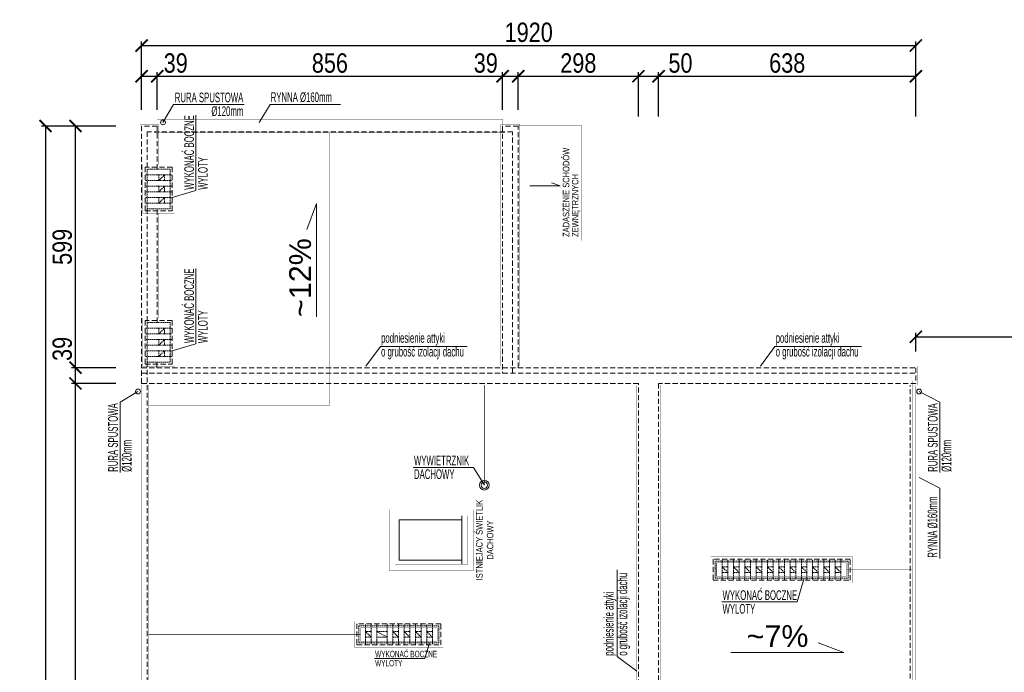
# Model space of a CAD drawing. Header units: millimetres. Extents: x 18880 to 99371, y -5529 to 27899.
# Tile 155 of 158: x 54778 to 57219, y 24349 to 25967. Entities that reach past the tile are written whole.
import ezdxf

# ---------------------------------------------------------------- set-up
doc = ezdxf.new("R2010")
doc.units = ezdxf.units.MM
doc.linetypes.add('DASHED', pattern=[19.05, 12.7, -6.35])
for name, color, linetype, lineweight in [('AA_OPIS', 2, 'Continuous', 0), ('AA_WIDOK', 254, 'Continuous', 0), ('AP wymiary', 40, 'Continuous', 0)]:
    doc.layers.add(name, color=color, linetype=linetype, lineweight=lineweight)
doc.styles.add('ARIAL', font='arial.ttf')
doc.styles.add('DIM07', font='romans.shx', dxfattribs={"width": 0.7})
doc.styles.add('Dimensions', font='arial.ttf', dxfattribs={"width": 0.8})
doc.dimstyles.new('arch100', dxfattribs={"dimscale": 2, "dimtxt": 24, "dimasz": 15, "dimexe": 5, "dimexo": 20, "dimgap": 4, "dimtad": 1, "dimdec": 1, "dimrnd": 0.5, "dimdsep": 46, "dimtxsty": 'Dimensions', "dimblk": 'ARCHTICK', "dimcen": 2.5, "dimazin": 0, "dimtfac": 1, "dimtdec": 1, "dimtmove": 1, "dimatfit": 3, "dimldrblk": 'NONE', "dimfxl": 50, "dimfxlon": 1, "dimarcsym": 0})

# ---------------------------------------------------------------- blocks, each defined once
blk = doc.blocks.new('_ARCHTICK')
at = {"color": 0, "linetype": 'ByBlock', "ltscale": 0.1, "const_width": 0.15}
blk.add_lwpolyline([(-0.5, -0.5), (0.5, 0.5)], dxfattribs=at)
blk = doc.blocks.new('*D488')
at = {"layer": 'AP wymiary', "color": 0, "lineweight": -2, "transparency": 16777216}
for p, q in [((55016, 25065.5), (54906, 25065.5)), ((54916, 22223.5), (54916, 25065.5)), ((55016, 22223.5), (54906, 22223.5))]:
    blk.add_line(p, q, dxfattribs=at)
at = {"layer": 'Defpoints', "color": 0, "transparency": 16777216}
for p in [(54916, 25065.5), (55080, 25065.5), (55080, 22223.5)]:
    blk.add_point(p, dxfattribs=at)
at = {"layer": 'AP wymiary', "color": 0, "lineweight": -2, "transparency": 16777216, "xscale": 30, "yscale": 30, "zscale": 30}
for p, rotation in [((54916, 25065.5), 90), ((54916, 22223.5), 270)]:
    blk.add_blockref('_ARCHTICK', p, dxfattribs=dict(at, rotation=rotation))
at = {"layer": 'AP wymiary', "color": 0, "transparency": 16777216, "insert": (54883.5, 23644.5), "char_height": 48, "attachment_point": 5, "rotation": 90, "style": 'Dimensions'}
blk.add_mtext('2842', dxfattribs=at)
blk = doc.blocks.new('_None')
blk = doc.blocks.new('*D489')
at = {"layer": 'AP wymiary', "color": 0, "lineweight": -2, "transparency": 16777216}
for p, q in [((55016, 25104.5), (54906, 25104.5)), ((54916, 25065.5), (54916, 25104.5)), ((55016, 25065.5), (54906, 25065.5))]:
    blk.add_line(p, q, dxfattribs=at)
at = {"layer": 'Defpoints', "color": 0, "transparency": 16777216}
for p in [(54916, 25104.5), (55080, 25104.5), (55080, 25065.5)]:
    blk.add_point(p, dxfattribs=at)
at = {"layer": 'AP wymiary', "color": 0, "lineweight": -2, "transparency": 16777216, "xscale": 30, "yscale": 30, "zscale": 30}
for p, rotation in [((54916, 25104.5), 90), ((54916, 25065.5), 270)]:
    blk.add_blockref('_ARCHTICK', p, dxfattribs=dict(at, rotation=rotation))
at = {"layer": 'AP wymiary', "color": 0, "transparency": 16777216, "insert": (54883.5, 25151.1), "char_height": 48, "attachment_point": 5, "rotation": 90, "style": 'Dimensions'}
blk.add_mtext('39', dxfattribs=at)
blk = doc.blocks.new('*D490')
at = {"layer": 'AP wymiary', "color": 0, "lineweight": -2, "transparency": 16777216}
for p, q in [((55016, 25703.5), (54906, 25703.5)), ((54916, 25104.5), (54916, 25703.5)), ((55016, 25104.5), (54906, 25104.5))]:
    blk.add_line(p, q, dxfattribs=at)
at = {"layer": 'Defpoints', "color": 0, "transparency": 16777216}
for p in [(54916, 25703.5), (55080, 25703.5), (55080, 25104.5)]:
    blk.add_point(p, dxfattribs=at)
at = {"layer": 'AP wymiary', "color": 0, "lineweight": -2, "transparency": 16777216, "xscale": 30, "yscale": 30, "zscale": 30}
for p, rotation in [((54916, 25703.5), 90), ((54916, 25104.5), 270)]:
    blk.add_blockref('_ARCHTICK', p, dxfattribs=dict(at, rotation=rotation))
at = {"layer": 'AP wymiary', "color": 0, "transparency": 16777216, "insert": (54883.5, 25404), "char_height": 48, "attachment_point": 5, "rotation": 90, "style": 'Dimensions'}
blk.add_mtext('599', dxfattribs=at)
blk = doc.blocks.new('*D491')
at = {"layer": 'AP wymiary', "color": 0, "lineweight": -2, "transparency": 16777216}
for p, q in [((54933, 25703.5), (54831.8, 25703.5)), ((54841.8, 25703.5), (54841.8, 22184.5)), ((54933, 22184.5), (54831.8, 22184.5))]:
    blk.add_line(p, q, dxfattribs=at)
at = {"layer": 'Defpoints', "color": 0, "transparency": 16777216}
for p in [(54973, 25703.5), (54841.8, 22184.5), (54973, 22184.5)]:
    blk.add_point(p, dxfattribs=at)
at = {"layer": 'AP wymiary', "color": 0, "lineweight": -2, "transparency": 16777216, "xscale": 30, "yscale": 30, "zscale": 30}
for p, rotation in [((54841.8, 25703.5), 90), ((54841.8, 22184.5), 270)]:
    blk.add_blockref('_ARCHTICK', p, dxfattribs=dict(at, rotation=rotation))
at = {"layer": 'AP wymiary', "color": 0, "transparency": 16777216, "insert": (54809.3, 23944), "char_height": 48, "attachment_point": 5, "rotation": 90, "style": 'Dimensions'}
blk.add_mtext('3519', dxfattribs=at)
blk = doc.blocks.new('*D492')
at = {"layer": 'AP wymiary', "color": 0, "lineweight": -2, "transparency": 16777216}
for p, q in [((55080, 25743.5), (55080, 25836.9)), ((55119, 25743.5), (55119, 25836.9)), ((55080, 25826.9), (55119, 25826.9))]:
    blk.add_line(p, q, dxfattribs=at)
at = {"layer": 'Defpoints', "color": 0, "transparency": 16777216}
for p in [(55119, 25826.9), (55080, 25703.5), (55119, 25703.5)]:
    blk.add_point(p, dxfattribs=at)
at = {"layer": 'AP wymiary', "color": 0, "lineweight": -2, "transparency": 16777216, "xscale": 30, "yscale": 30, "zscale": 30, "rotation": 180}
blk.add_blockref('_ARCHTICK', (55080, 25826.9), dxfattribs=at)
at = {"layer": 'AP wymiary', "color": 0, "lineweight": -2, "transparency": 16777216, "xscale": 30, "yscale": 30, "zscale": 30}
blk.add_blockref('_ARCHTICK', (55119, 25826.9), dxfattribs=at)
at = {"layer": 'AP wymiary', "color": 0, "transparency": 16777216, "insert": (55164.7, 25859.4), "char_height": 48, "attachment_point": 5, "style": 'Dimensions'}
blk.add_mtext('39', dxfattribs=at)
blk = doc.blocks.new('*D493')
at = {"layer": 'AP wymiary', "color": 0, "lineweight": -2, "transparency": 16777216}
for p, q in [((55119, 25743.5), (55119, 25836.9)), ((55975, 25743.5), (55975, 25836.9)), ((55119, 25826.9), (55975, 25826.9))]:
    blk.add_line(p, q, dxfattribs=at)
at = {"layer": 'Defpoints', "color": 0, "transparency": 16777216}
for p in [(55975, 25826.9), (55119, 25703.5), (55975, 25703.5)]:
    blk.add_point(p, dxfattribs=at)
at = {"layer": 'AP wymiary', "color": 0, "lineweight": -2, "transparency": 16777216, "xscale": 30, "yscale": 30, "zscale": 30, "rotation": 180}
blk.add_blockref('_ARCHTICK', (55119, 25826.9), dxfattribs=at)
at = {"layer": 'AP wymiary', "color": 0, "lineweight": -2, "transparency": 16777216, "xscale": 30, "yscale": 30, "zscale": 30}
blk.add_blockref('_ARCHTICK', (55975, 25826.9), dxfattribs=at)
at = {"layer": 'AP wymiary', "color": 0, "transparency": 16777216, "insert": (55547, 25859.4), "char_height": 48, "attachment_point": 5, "style": 'Dimensions'}
blk.add_mtext('856', dxfattribs=at)
blk = doc.blocks.new('*D494')
at = {"layer": 'AP wymiary', "color": 0, "lineweight": -2, "transparency": 16777216}
for p, q in [((55975, 25743.5), (55975, 25836.9)), ((56014, 25743.5), (56014, 25836.9)), ((55975, 25826.9), (56014, 25826.9))]:
    blk.add_line(p, q, dxfattribs=at)
at = {"layer": 'Defpoints', "color": 0, "transparency": 16777216}
for p in [(56014, 25826.9), (55975, 25703.5), (56014, 25703.5)]:
    blk.add_point(p, dxfattribs=at)
at = {"layer": 'AP wymiary', "color": 0, "lineweight": -2, "transparency": 16777216, "xscale": 30, "yscale": 30, "zscale": 30, "rotation": 180}
blk.add_blockref('_ARCHTICK', (55975, 25826.9), dxfattribs=at)
at = {"layer": 'AP wymiary', "color": 0, "lineweight": -2, "transparency": 16777216, "xscale": 30, "yscale": 30, "zscale": 30}
blk.add_blockref('_ARCHTICK', (56014, 25826.9), dxfattribs=at)
at = {"layer": 'AP wymiary', "color": 0, "transparency": 16777216, "insert": (55933.6, 25859.4), "char_height": 48, "attachment_point": 5, "style": 'Dimensions'}
blk.add_mtext('39', dxfattribs=at)
blk = doc.blocks.new('*D495')
at = {"layer": 'AP wymiary', "color": 0, "lineweight": -2, "transparency": 16777216}
for p, q in [((56014, 25743.5), (56014, 25836.9)), ((56312, 25726.9), (56312, 25836.9)), ((56014, 25826.9), (56312, 25826.9))]:
    blk.add_line(p, q, dxfattribs=at)
at = {"layer": 'Defpoints', "color": 0, "transparency": 16777216}
for p in [(56312, 25826.9), (56014, 25703.5), (56312, 25065.5)]:
    blk.add_point(p, dxfattribs=at)
at = {"layer": 'AP wymiary', "color": 0, "lineweight": -2, "transparency": 16777216, "xscale": 30, "yscale": 30, "zscale": 30, "rotation": 180}
blk.add_blockref('_ARCHTICK', (56014, 25826.9), dxfattribs=at)
at = {"layer": 'AP wymiary', "color": 0, "lineweight": -2, "transparency": 16777216, "xscale": 30, "yscale": 30, "zscale": 30}
blk.add_blockref('_ARCHTICK', (56312, 25826.9), dxfattribs=at)
at = {"layer": 'AP wymiary', "color": 0, "transparency": 16777216, "insert": (56163, 25859.4), "char_height": 48, "attachment_point": 5, "style": 'Dimensions'}
blk.add_mtext('298', dxfattribs=at)
blk = doc.blocks.new('*D496')
at = {"layer": 'AP wymiary', "color": 0, "lineweight": -2, "transparency": 16777216}
for p, q in [((56312, 25726.9), (56312, 25836.9)), ((56362, 25726.9), (56362, 25836.9)), ((56312, 25826.9), (56362, 25826.9))]:
    blk.add_line(p, q, dxfattribs=at)
at = {"layer": 'Defpoints', "color": 0, "transparency": 16777216}
for p in [(56362, 25826.9), (56312, 25065.5), (56362, 25065.5)]:
    blk.add_point(p, dxfattribs=at)
at = {"layer": 'AP wymiary', "color": 0, "lineweight": -2, "transparency": 16777216, "xscale": 30, "yscale": 30, "zscale": 30, "rotation": 180}
blk.add_blockref('_ARCHTICK', (56312, 25826.9), dxfattribs=at)
at = {"layer": 'AP wymiary', "color": 0, "lineweight": -2, "transparency": 16777216, "xscale": 30, "yscale": 30, "zscale": 30}
blk.add_blockref('_ARCHTICK', (56362, 25826.9), dxfattribs=at)
at = {"layer": 'AP wymiary', "color": 0, "transparency": 16777216, "insert": (56416.3, 25859.4), "char_height": 48, "attachment_point": 5, "style": 'Dimensions'}
blk.add_mtext('50', dxfattribs=at)
blk = doc.blocks.new('*D497')
at = {"layer": 'AP wymiary', "color": 0, "lineweight": -2, "transparency": 16777216}
for p, q in [((56362, 25726.9), (56362, 25836.9)), ((57000, 25726.9), (57000, 25836.9)), ((56362, 25826.9), (57000, 25826.9))]:
    blk.add_line(p, q, dxfattribs=at)
at = {"layer": 'Defpoints', "color": 0, "transparency": 16777216}
for p in [(57000, 25826.9), (57000, 25104.5), (56362, 25065.5)]:
    blk.add_point(p, dxfattribs=at)
at = {"layer": 'AP wymiary', "color": 0, "lineweight": -2, "transparency": 16777216, "xscale": 30, "yscale": 30, "zscale": 30, "rotation": 180}
blk.add_blockref('_ARCHTICK', (56362, 25826.9), dxfattribs=at)
at = {"layer": 'AP wymiary', "color": 0, "lineweight": -2, "transparency": 16777216, "xscale": 30, "yscale": 30, "zscale": 30}
blk.add_blockref('_ARCHTICK', (57000, 25826.9), dxfattribs=at)
at = {"layer": 'AP wymiary', "color": 0, "transparency": 16777216, "insert": (56681, 25859.4), "char_height": 48, "attachment_point": 5, "style": 'Dimensions'}
blk.add_mtext('638', dxfattribs=at)
blk = doc.blocks.new('*D498')
at = {"layer": 'AP wymiary', "color": 0, "lineweight": -2, "transparency": 16777216}
for p, q in [((57000, 25144.5), (57000, 25190.9)), ((57000, 25180.9), (59586, 25180.9)), ((59586, 25080.9), (59586, 25190.9))]:
    blk.add_line(p, q, dxfattribs=at)
at = {"layer": 'Defpoints', "color": 0, "transparency": 16777216}
for p in [(59586, 25180.9), (57000, 25104.5), (59586, 24422.5)]:
    blk.add_point(p, dxfattribs=at)
at = {"layer": 'AP wymiary', "color": 0, "lineweight": -2, "transparency": 16777216, "xscale": 30, "yscale": 30, "zscale": 30, "rotation": 180}
blk.add_blockref('_ARCHTICK', (57000, 25180.9), dxfattribs=at)
at = {"layer": 'AP wymiary', "color": 0, "lineweight": -2, "transparency": 16777216, "xscale": 30, "yscale": 30, "zscale": 30}
blk.add_blockref('_ARCHTICK', (59586, 25180.9), dxfattribs=at)
at = {"layer": 'AP wymiary', "color": 0, "transparency": 16777216, "insert": (58293, 25213.4), "char_height": 48, "attachment_point": 5, "style": 'Dimensions'}
blk.add_mtext('2586', dxfattribs=at)
blk = doc.blocks.new('*D502')
at = {"layer": 'AP wymiary', "color": 0, "lineweight": -2, "transparency": 16777216}
for p, q in [((55080, 25803.1), (55080, 25913.1)), ((57000, 25803.1), (57000, 25913.1)), ((55080, 25903.1), (57000, 25903.1))]:
    blk.add_line(p, q, dxfattribs=at)
at = {"layer": 'Defpoints', "color": 0, "transparency": 16777216}
for p in [(57000, 25903.1), (55080, 25750.9), (57000, 25750.9)]:
    blk.add_point(p, dxfattribs=at)
at = {"layer": 'AP wymiary', "color": 0, "lineweight": -2, "transparency": 16777216, "xscale": 30, "yscale": 30, "zscale": 30, "rotation": 180}
blk.add_blockref('_ARCHTICK', (55080, 25903.1), dxfattribs=at)
at = {"layer": 'AP wymiary', "color": 0, "lineweight": -2, "transparency": 16777216, "xscale": 30, "yscale": 30, "zscale": 30}
blk.add_blockref('_ARCHTICK', (57000, 25903.1), dxfattribs=at)
at = {"layer": 'AP wymiary', "color": 0, "transparency": 16777216, "insert": (56040, 25935.6), "char_height": 48, "attachment_point": 5, "style": 'Dimensions'}
blk.add_mtext('1920', dxfattribs=at)
blk = doc.blocks.new('*D503')
at = {"layer": 'AP wymiary', "color": 0, "lineweight": -2, "transparency": 16777216}
for p, q in [((57953.5, 25104.5), (58063.5, 25104.5)), ((58053.5, 23871.5), (58053.5, 25104.5)), ((58053.5, 23871.5), (58063.5, 23871.5))]:
    blk.add_line(p, q, dxfattribs=at)
at = {"layer": 'Defpoints', "color": 0, "transparency": 16777216}
for p in [(57000, 25104.5), (58053.5, 25104.5), (58052.4, 23871.5)]:
    blk.add_point(p, dxfattribs=at)
at = {"layer": 'AP wymiary', "color": 0, "lineweight": -2, "transparency": 16777216, "xscale": 30, "yscale": 30, "zscale": 30}
for p, rotation in [((58053.5, 25104.5), 90), ((58053.5, 23871.5), 270)]:
    blk.add_blockref('_ARCHTICK', p, dxfattribs=dict(at, rotation=rotation))
at = {"layer": 'AP wymiary', "color": 0, "transparency": 16777216, "insert": (58020.9, 24488), "char_height": 48, "attachment_point": 5, "rotation": 90, "style": 'Dimensions'}
blk.add_mtext('1233', dxfattribs=at)
blk = doc.blocks.new('*D504')
at = {"layer": 'AP wymiary', "color": 0, "lineweight": -2, "transparency": 16777216}
for p, q in [((57953.5, 25703.5), (58063.5, 25703.5)), ((58053.5, 25104.5), (58053.5, 25703.5)), ((57953.5, 25104.5), (58063.5, 25104.5))]:
    blk.add_line(p, q, dxfattribs=at)
at = {"layer": 'Defpoints', "color": 0, "transparency": 16777216}
for p in [(55971, 25703.5), (58053.5, 25703.5), (57000, 25104.5)]:
    blk.add_point(p, dxfattribs=at)
at = {"layer": 'AP wymiary', "color": 0, "lineweight": -2, "transparency": 16777216, "xscale": 30, "yscale": 30, "zscale": 30}
for p, rotation in [((58053.5, 25703.5), 90), ((58053.5, 25104.5), 270)]:
    blk.add_blockref('_ARCHTICK', p, dxfattribs=dict(at, rotation=rotation))
at = {"layer": 'AP wymiary', "color": 0, "transparency": 16777216, "insert": (58021, 25404), "char_height": 48, "attachment_point": 5, "rotation": 90, "style": 'Dimensions'}
blk.add_mtext('599', dxfattribs=at)

msp = doc.modelspace()

# ---------------------------------------------------------------- linework, layer by layer
at = {"layer": 'AA_OPIS'}
for points in [[(55133.04516, 25712.51587), (55159.57467, 25756.69449), (55334.03257, 25756.69449)], [(55371.94416, 25712.51587), (55398.47367, 25756.69449), (55572.93156, 25756.69449)], [(55156.04516, 25526.51587), (55214.42279, 25543.64177), (55214.42279, 25730.60179)], [(56043.03221, 25554.94479), (56117.96173, 25554.94479), (56096.57817, 25562.8594)], [(55513.47405, 25230.54941), (55513.47405, 25511.41424), (55489.73023, 25447.26355)], [(55156.04516, 25146.51587), (55214.42279, 25163.64177), (55214.42279, 25350.60179)], [(55635.96545, 25108.51587), (55672.20407, 25157.21031), (55887.0862, 25157.21031)], [(56614.45917, 25108.51587), (56650.69779, 25157.21031), (56865.57992, 25157.21031)], [(55071.04516, 25045.51587), (55026.86655, 25018.98636), (55026.86655, 24844.52847)], [(57008.04516, 25045.51587), (57059.61883, 25018.98636), (57059.61883, 24844.52847)], [(55930.02009, 24813.25083), (55903.49058, 24857.42945), (55753.80574, 24857.42945)], [(57008.04516, 24832.47098), (57059.61883, 24805.94147), (57059.61883, 24631.48358)], [(56308.04516, 24352.45998), (56259.35072, 24388.6986), (56259.35072, 24603.58073)], [(56723.04516, 24582.51587), (56705.91926, 24524.13825), (56518.95925, 24524.13825)], [(55794.04516, 24422.51587), (55782.6279, 24383.59746), (55657.98789, 24383.59746)], [(56540.96428, 24398.82904), (56821.82911, 24398.82904), (56757.67842, 24422.57285)]]:
    msp.add_lwpolyline(points, dxfattribs=at)
at = {"layer": 'AA_WIDOK', "color": 4}
for points, const_width in [([(55975.04516, 25720.51587), (55118.04516, 25720.51587), (55118.04516, 25707.51587)], 0.3), ([(55975.04516, 25707.51587), (55975.04516, 25720.51587)], 0.3), ([(55122.04516, 25607.51587), (55122.04516, 25707.51587), (55076.04516, 25707.51587), (55076.04516, 25108.51587)], 0.5), ([(55122.04516, 25704.51587), (55971.04516, 25704.51587)], 0.3), ([(56018.04516, 25108.51587), (56018.04516, 25707.51587), (55971.04516, 25707.51587), (55971.04516, 25108.51587)], 0.5), ([(55122.04516, 25227.51587), (55122.04516, 25487.51587)], 0.5), ([(56354.54516, 22314.51587), (56354.54516, 22180.51587), (55076.04516, 22180.51587), (55076.04516, 22227.51587), (56308.04516, 22227.51587), (56308.04516, 25061.51587), (55076.04516, 25061.51587), (55076.04516, 25108.51587), (57004.04333, 25108.51587), (57004.04333, 25061.51587), (56366.04516, 25061.51587), (56366.04516, 23861.51587), (56549.04516, 23861.51587)], 0.5), ([(55076.04516, 25065.51587), (55063.04516, 25065.51587)], 0.3), ([(55076.04516, 22223.51587), (55063.04516, 22223.51587), (55063.04516, 25065.51587)], 0.3), ([(55079.04516, 25061.51587), (55079.04516, 22227.51587)], 0.3), ([(59582.04516, 23872.51414), (57001.04333, 23872.51414), (57001.04333, 25061.51587)], 0.3), ([(57004.04333, 25065.51587), (57017.04333, 25065.51587), (57017.04333, 23888.51414), (59582.04516, 23888.51414)], 0.3)]:
    msp.add_lwpolyline(points, dxfattribs=dict(at, const_width=const_width))
at = {"layer": 'AA_WIDOK', "linetype": 'DASHED'}
for points in [[(55119.04516, 25596.51587), (55119.04516, 25703.51587), (55080.04516, 25703.51587), (55080.04516, 25104.51587)], [(56000.04516, 25090.51587), (56000.04516, 25689.51587), (55094.04516, 25689.51587), (55094.04516, 25596.51587)], [(56014.04516, 25104.51587), (56014.04516, 25703.51587), (55975.04516, 25703.51587), (55975.04516, 25090.51587)], [(55094.04516, 25498.51587), (55094.04516, 25216.51587)], [(55119.04516, 25216.51587), (55119.04516, 25498.51587)], [(56350.54516, 22318.51587), (56350.54516, 22184.51587), (55080.04516, 22184.51587), (55080.04516, 22223.51587), (56312.04516, 22223.51587), (56312.04516, 25065.51587), (55080.04516, 25065.51587), (55080.04516, 25104.51587), (57000.04333, 25104.51587), (57000.04333, 25065.51587), (56362.04516, 25065.51587), (56362.04516, 23857.51587), (56560.04516, 23857.51587)], [(55094.04516, 25118.51587), (55094.04516, 22198.51587), (56336.54516, 22198.51587), (56336.54516, 22318.51587)], [(55118.04516, 25104.51587), (55118.04516, 25118.51587)], [(55080.04516, 25090.51587), (57000.04333, 25090.51587)], [(56986.04333, 23857.51587), (56986.04333, 25061.51587)], [(59600.04516, 24422.51587), (59600.04516, 23857.51414), (56986.04333, 23857.51414), (56986.04333, 25061.51587)]]:
    msp.add_lwpolyline(points, dxfattribs=at)
at = {"layer": 'AA_WIDOK', "color": 10, "const_width": 1}
for points in [[(55981.04516, 25686.51587), (55112.04516, 25686.51587)], [(55546.54516, 25686.51587), (55546.54516, 25011.51587)], [(55097.04516, 25061.51587), (55097.04516, 22217.51587)], [(55930.02009, 24813.25083), (55930.02009, 25061.51587)], [(56991.04333, 23877.51587), (56991.04333, 25071.51587)], [(55546.54516, 25011.51587), (55097.04516, 25011.51587)], [(56828.04516, 24603.51587), (56991.04333, 24603.51587)], [(55623.04516, 24443.51587), (55097.04516, 24443.51587)]]:
    msp.add_lwpolyline(points, dxfattribs=at)
at = {"layer": 'AA_WIDOK', "const_width": 0.3}
for points in [[(55971.04516, 25703.51587), (55122.04516, 25703.51587)], [(56014.04516, 25419.51587), (56170.04516, 25419.51587), (56170.04516, 25705.51587), (56014.04516, 25705.51587), (56014.04516, 25693.51587)], [(55080.04516, 25061.51587), (55080.04516, 22227.51587)], [(59582.04516, 23871.51414), (57000.04333, 23871.51414), (57000.04333, 25061.51587)], [(55889.04516, 24617.51587), (55889.04516, 24737.51587), (55709.04516, 24737.51587), (55709.04516, 24617.51587), (55889.04516, 24617.51587)]]:
    msp.add_lwpolyline(points, dxfattribs=at)
at = {"layer": 'AA_WIDOK', "linetype": 'Continuous', "const_width": 0.3}
for points in [[(55083.04516, 25607.51587), (55083.04516, 25487.51587), (55162.04516, 25487.51587), (55162.04516, 25607.51587)], [(55083.04516, 25227.51587), (55083.04516, 25107.51587), (55162.04516, 25107.51587), (55162.04516, 25227.51587)], [(56491.04516, 24571.51587), (56843.04516, 24571.51587), (56843.04516, 24635.51587), (56491.04516, 24635.51587)], [(55608.04516, 24411.51587), (55828.04516, 24411.51587), (55828.04516, 24475.51587), (55608.04516, 24475.51587)]]:
    msp.add_lwpolyline(points, close=True, dxfattribs=at)
at = {"layer": 'AA_WIDOK', "linetype": 'DASHED'}
for points in [[(55089.04516, 25601.51587), (55089.04516, 25493.51587), (55156.04516, 25493.51587), (55156.04516, 25601.51587)], [(55089.04516, 25221.51587), (55089.04516, 25113.51587), (55156.04516, 25113.51587), (55156.04516, 25221.51587)], [(56497.04516, 24577.51587), (56837.04516, 24577.51587), (56837.04516, 24629.51587), (56497.04516, 24629.51587)], [(55614.04516, 24417.51587), (55822.04516, 24417.51587), (55822.04516, 24469.51587), (55614.04516, 24469.51587)]]:
    msp.add_lwpolyline(points, close=True, dxfattribs=at)
at = {"layer": 'AA_WIDOK', "linetype": 'DASHED', "ltscale": 0.25}
for points in [[(55094.04516, 25596.51587), (55094.04516, 25498.51587), (55151.04516, 25498.51587), (55151.04516, 25596.51587), (55094.04516, 25596.51587)], [(55123.04516, 25582.51587), (55089.04516, 25582.51587)], [(55123.04516, 25568.51587), (55089.04516, 25568.51587)], [(55123.04516, 25568.51587), (55137.04516, 25582.51587)], [(55137.04516, 25582.51587), (55156.04516, 25582.51587)], [(55137.04516, 25568.51587), (55156.04516, 25568.51587)], [(55123.04516, 25554.51587), (55089.04516, 25554.51587)], [(55123.04516, 25540.51587), (55089.04516, 25540.51587)], [(55123.04516, 25540.51587), (55137.04516, 25554.51587)], [(55137.04516, 25554.51587), (55156.04516, 25554.51587)], [(55137.04516, 25540.51587), (55156.04516, 25540.51587)], [(55123.04516, 25526.51587), (55089.04516, 25526.51587)], [(55123.04516, 25512.51587), (55137.04516, 25526.51587)], [(55137.04516, 25526.51587), (55156.04516, 25526.51587)], [(55123.04516, 25512.51587), (55089.04516, 25512.51587)], [(55137.04516, 25512.51587), (55156.04516, 25512.51587)], [(55123.04516, 25202.51587), (55089.04516, 25202.51587)], [(55094.04516, 25216.51587), (55094.04516, 25118.51587), (55151.04516, 25118.51587), (55151.04516, 25216.51587), (55094.04516, 25216.51587)], [(55123.04516, 25188.51587), (55137.04516, 25202.51587)], [(55137.04516, 25202.51587), (55156.04516, 25202.51587)], [(55123.04516, 25188.51587), (55089.04516, 25188.51587)], [(55123.04516, 25174.51587), (55089.04516, 25174.51587)], [(55123.04516, 25160.51587), (55137.04516, 25174.51587)], [(55137.04516, 25188.51587), (55156.04516, 25188.51587)], [(55137.04516, 25174.51587), (55156.04516, 25174.51587)], [(55123.04516, 25160.51587), (55089.04516, 25160.51587)], [(55137.04516, 25160.51587), (55156.04516, 25160.51587)], [(55123.04516, 25146.51587), (55089.04516, 25146.51587)], [(55123.04516, 25132.51587), (55089.04516, 25132.51587)], [(55123.04516, 25132.51587), (55137.04516, 25146.51587)], [(55137.04516, 25146.51587), (55156.04516, 25146.51587)], [(55137.04516, 25132.51587), (55156.04516, 25132.51587)], [(56502.04516, 24582.51587), (56832.04516, 24582.51587), (56832.04516, 24624.51587), (56502.04516, 24624.51587), (56502.04516, 24582.51587)], [(56520.04516, 24610.51587), (56520.04516, 24629.51587)], [(56534.04516, 24610.51587), (56534.04516, 24629.51587)], [(56548.04516, 24610.51587), (56548.04516, 24629.51587)], [(56562.04516, 24610.51587), (56562.04516, 24629.51587)], [(56576.04516, 24610.51587), (56576.04516, 24629.51587)], [(56590.04516, 24610.51587), (56590.04516, 24629.51587)], [(56604.04516, 24610.51587), (56604.04516, 24629.51587)], [(56618.04516, 24610.51587), (56618.04516, 24629.51587)], [(56632.04516, 24610.51587), (56632.04516, 24629.51587)], [(56646.04516, 24610.51587), (56646.04516, 24629.51587)], [(56660.04516, 24610.51587), (56660.04516, 24629.51587)], [(56674.04516, 24610.51587), (56674.04516, 24629.51587)], [(56688.04516, 24610.51587), (56688.04516, 24629.51587)], [(56702.04516, 24610.51587), (56702.04516, 24629.51587)], [(56716.04516, 24610.51587), (56716.04516, 24629.51587)], [(56730.04516, 24610.51587), (56730.04516, 24629.51587)], [(56744.04516, 24610.51587), (56744.04516, 24629.51587)], [(56758.04516, 24610.51587), (56758.04516, 24629.51587)], [(56772.04516, 24610.51587), (56772.04516, 24629.51587)], [(56786.04516, 24610.51587), (56786.04516, 24629.51587)], [(56800.04516, 24610.51587), (56800.04516, 24629.51587)], [(56814.04516, 24610.51587), (56814.04516, 24629.51587)], [(56534.04516, 24596.51587), (56520.04516, 24610.51587)], [(56520.04516, 24596.51587), (56520.04516, 24577.51587)], [(56534.04516, 24596.51587), (56534.04516, 24577.51587)], [(56562.04516, 24596.51587), (56548.04516, 24610.51587)], [(56548.04516, 24596.51587), (56548.04516, 24577.51587)], [(56562.04516, 24596.51587), (56562.04516, 24577.51587)], [(56590.04516, 24596.51587), (56576.04516, 24610.51587)], [(56576.04516, 24596.51587), (56576.04516, 24577.51587)], [(56590.04516, 24596.51587), (56590.04516, 24577.51587)], [(56618.04516, 24596.51587), (56604.04516, 24610.51587)], [(56604.04516, 24596.51587), (56604.04516, 24577.51587)], [(56618.04516, 24596.51587), (56618.04516, 24577.51587)], [(56646.04516, 24596.51587), (56632.04516, 24610.51587)], [(56632.04516, 24596.51587), (56632.04516, 24577.51587)], [(56646.04516, 24596.51587), (56646.04516, 24577.51587)], [(56674.04516, 24596.51587), (56660.04516, 24610.51587)], [(56660.04516, 24596.51587), (56660.04516, 24577.51587)], [(56674.04516, 24596.51587), (56674.04516, 24577.51587)], [(56702.04516, 24596.51587), (56688.04516, 24610.51587)], [(56688.04516, 24596.51587), (56688.04516, 24577.51587)], [(56702.04516, 24596.51587), (56702.04516, 24577.51587)], [(56730.04516, 24596.51587), (56716.04516, 24610.51587)], [(56716.04516, 24596.51587), (56716.04516, 24577.51587)], [(56730.04516, 24596.51587), (56730.04516, 24577.51587)], [(56758.04516, 24596.51587), (56744.04516, 24610.51587)], [(56744.04516, 24596.51587), (56744.04516, 24577.51587)], [(56758.04516, 24596.51587), (56758.04516, 24577.51587)], [(56786.04516, 24596.51587), (56772.04516, 24610.51587)], [(56772.04516, 24596.51587), (56772.04516, 24577.51587)], [(56786.04516, 24596.51587), (56786.04516, 24577.51587)], [(56814.04516, 24596.51587), (56800.04516, 24610.51587)], [(56800.04516, 24596.51587), (56800.04516, 24577.51587)], [(56814.04516, 24596.51587), (56814.04516, 24577.51587)], [(55635.04516, 24450.51587), (55635.04516, 24469.51587)], [(55649.04516, 24450.51587), (55649.04516, 24469.51587)], [(55663.04516, 24450.51587), (55663.04516, 24469.51587)], [(55689.04516, 24450.51587), (55689.04516, 24469.51587)], [(55703.04516, 24450.51587), (55703.04516, 24469.51587)], [(55717.04516, 24450.51587), (55717.04516, 24469.51587)], [(55731.04516, 24450.51587), (55731.04516, 24469.51587)], [(55745.04516, 24450.51587), (55745.04516, 24469.51587)], [(55759.04516, 24450.51587), (55759.04516, 24469.51587)], [(55773.04516, 24450.51587), (55773.04516, 24469.51587)], [(55787.04516, 24450.51587), (55787.04516, 24469.51587)], [(55801.04516, 24450.51587), (55801.04516, 24469.51587)], [(55619.04516, 24422.51587), (55817.04516, 24422.51587), (55817.04516, 24464.51587), (55619.04516, 24464.51587), (55619.04516, 24422.51587)], [(55649.04516, 24436.51587), (55635.04516, 24450.51587)], [(55689.04516, 24436.51587), (55663.04516, 24450.51587)], [(55717.04516, 24436.51587), (55703.04516, 24450.51587)], [(55745.04516, 24436.51587), (55731.04516, 24450.51587)], [(55773.04516, 24436.51587), (55759.04516, 24450.51587)], [(55801.04516, 24436.51587), (55787.04516, 24450.51587)], [(55635.04516, 24436.51587), (55635.04516, 24417.51587)], [(55649.04516, 24436.51587), (55649.04516, 24417.51587)], [(55663.04516, 24436.51587), (55663.04516, 24417.51587)], [(55689.04516, 24436.51587), (55689.04516, 24417.51587)], [(55703.04516, 24436.51587), (55703.04516, 24417.51587)], [(55717.04516, 24436.51587), (55717.04516, 24417.51587)], [(55731.04516, 24436.51587), (55731.04516, 24417.51587)], [(55745.04516, 24436.51587), (55745.04516, 24417.51587)], [(55759.04516, 24436.51587), (55759.04516, 24417.51587)], [(55773.04516, 24436.51587), (55773.04516, 24417.51587)], [(55787.04516, 24436.51587), (55787.04516, 24417.51587)], [(55801.04516, 24436.51587), (55801.04516, 24417.51587)]]:
    msp.add_lwpolyline(points, dxfattribs=at)
for points in [[(55137.04516, 25568.51587), (55123.04516, 25568.51587), (55123.04516, 25582.51587), (55137.04516, 25582.51587)], [(55137.04516, 25540.51587), (55123.04516, 25540.51587), (55123.04516, 25554.51587), (55137.04516, 25554.51587)], [(55137.04516, 25512.51587), (55123.04516, 25512.51587), (55123.04516, 25526.51587), (55137.04516, 25526.51587)], [(55137.04516, 25188.51587), (55123.04516, 25188.51587), (55123.04516, 25202.51587), (55137.04516, 25202.51587)], [(55137.04516, 25160.51587), (55123.04516, 25160.51587), (55123.04516, 25174.51587), (55137.04516, 25174.51587)], [(55137.04516, 25132.51587), (55123.04516, 25132.51587), (55123.04516, 25146.51587), (55137.04516, 25146.51587)], [(56534.04516, 24610.51587), (56534.04516, 24596.51587), (56520.04516, 24596.51587), (56520.04516, 24610.51587)], [(56562.04516, 24610.51587), (56562.04516, 24596.51587), (56548.04516, 24596.51587), (56548.04516, 24610.51587)], [(56590.04516, 24610.51587), (56590.04516, 24596.51587), (56576.04516, 24596.51587), (56576.04516, 24610.51587)], [(56618.04516, 24610.51587), (56618.04516, 24596.51587), (56604.04516, 24596.51587), (56604.04516, 24610.51587)], [(56646.04516, 24610.51587), (56646.04516, 24596.51587), (56632.04516, 24596.51587), (56632.04516, 24610.51587)], [(56674.04516, 24610.51587), (56674.04516, 24596.51587), (56660.04516, 24596.51587), (56660.04516, 24610.51587)], [(56702.04516, 24610.51587), (56702.04516, 24596.51587), (56688.04516, 24596.51587), (56688.04516, 24610.51587)], [(56730.04516, 24610.51587), (56730.04516, 24596.51587), (56716.04516, 24596.51587), (56716.04516, 24610.51587)], [(56758.04516, 24610.51587), (56758.04516, 24596.51587), (56744.04516, 24596.51587), (56744.04516, 24610.51587)], [(56786.04516, 24610.51587), (56786.04516, 24596.51587), (56772.04516, 24596.51587), (56772.04516, 24610.51587)], [(56814.04516, 24610.51587), (56814.04516, 24596.51587), (56800.04516, 24596.51587), (56800.04516, 24610.51587)], [(55649.04516, 24450.51587), (55649.04516, 24436.51587), (55635.04516, 24436.51587), (55635.04516, 24450.51587)], [(55689.04516, 24450.51587), (55689.04516, 24436.51587), (55663.04516, 24436.51587), (55663.04516, 24450.51587)], [(55717.04516, 24450.51587), (55717.04516, 24436.51587), (55703.04516, 24436.51587), (55703.04516, 24450.51587)], [(55745.04516, 24450.51587), (55745.04516, 24436.51587), (55731.04516, 24436.51587), (55731.04516, 24450.51587)], [(55773.04516, 24450.51587), (55773.04516, 24436.51587), (55759.04516, 24436.51587), (55759.04516, 24450.51587)], [(55801.04516, 24450.51587), (55801.04516, 24436.51587), (55787.04516, 24436.51587), (55787.04516, 24450.51587)]]:
    msp.add_lwpolyline(points, close=True, dxfattribs=at)
at = {"layer": 'AA_WIDOK', "const_width": 0.3}
msp.add_lwpolyline([(55904.04516, 24602.51587), (55904.04516, 24752.51587), (55694.04516, 24752.51587), (55694.04516, 24602.51587)], close=True, dxfattribs=at)
at = {"layer": 'AA_WIDOK'}
for points in [[(55874.04516, 24617.51587), (55874.04516, 24737.51587)], [(55719.04516, 24727.51587), (55719.04516, 24627.51587)], [(55874.04516, 24727.51587), (55719.04516, 24727.51587)], [(55719.04516, 24627.51587), (55874.04516, 24627.51587)]]:
    msp.add_lwpolyline(points, dxfattribs=at)
at = {"layer": 'AA_WIDOK', "color": 10, "const_width": 1}
for points in [[(56506.04516, 24586.51587), (56828.04516, 24586.51587), (56828.04516, 24620.51587), (56506.04516, 24620.51587)], [(55623.04516, 24426.51587), (55813.04516, 24426.51587), (55813.04516, 24460.51587), (55623.04516, 24460.51587)]]:
    msp.add_lwpolyline(points, close=True, dxfattribs=at)
at = {"layer": 'AA_WIDOK', "color": 4, "linetype": 'Continuous'}
for centre in [(55133.04516, 25712.51587), (55071.04516, 25045.51587), (57008.04516, 25045.51587)]:
    msp.add_circle(centre, 6, dxfattribs=at)
at = {"layer": 'AA_WIDOK'}
for radius in [12, 8]:
    msp.add_circle((55930.02009, 24813.25083), radius, dxfattribs=at)

# ---------------------------------------------------------------- texts
at = {"layer": 'AA_OPIS'}
for s, insert, char_height, width, attachment_point, line_spacing_factor, style in [('{\\fArial Narrow|b0|i0|c238|p34;RURA SPUSTOWA\\fArial Narrow|b0|i0|c0|p34; \\fArial Narrow|b0|i0|c238|p34;%%C120mm}', (55332.28768, 25727.51466, 0), 24, 226.8890596, 9, 0.85, 'DIM07'), ('{\\fArial Narrow|b0|i0|c238|p34;RYNNA\\fArial Narrow|b0|i0|c0|p34; \\fArial Narrow|b0|i0|c238|p34;%%C160mm}', (55400.21856, 25762.19165, 0), 24, 226.8890596, 7, 0.85, 'DIM07'), ('{\\fArial Narrow|b0|i0|c238|p34;podniesienie attyki\\Po grubość izolacji dachu}', (55673.94896, 25125.01607, 0), 24, 226.8890596, 7, 0.85, 'DIM07'), ('{\\fArial Narrow|b0|i0|c238|p34;podniesienie attyki\\Po grubość izolacji dachu}', (56652.44268, 25125.01607, 0), 24, 226.8890596, 7, 0.85, 'DIM07'), ('{\\fArial Narrow|b0|i0|c238|p34;WYWIETRZNIK\\PDACHOWY}', (55755.55063, 24828.24962, 0), 24, 226.8890596, 7, 0.85, 'DIM07'), ('{\\fArial Narrow|b0|i0|c238|p34;WYKONAĆ BOCZNE WYLOTY}', (56520.70414, 24494.30992, 0), 24, 226.8890596, 7, 0.85, 'DIM07'), ('~7%', (56580.5862, 24411.68975), 54, 356.3568019, 7, 0.857143, 'ARIAL'), ('{\\fArial Narrow|b0|i0|c238|p34;WYKONAĆ BOCZNE WYLOTY}', (55659.15115, 24363.7119), 16, 151.2593731, 7, 0.85, 'DIM07')]:
    msp.add_mtext(s, dxfattribs=dict(at, insert=insert, char_height=char_height, width=width, attachment_point=attachment_point, line_spacing_factor=line_spacing_factor, style=style))
at = {"layer": 'AA_OPIS', "rotation": 90}
for s, insert, char_height, width, attachment_point, line_spacing_factor, style in [('{\\fArial Narrow|b0|i0|c238|p34;WYKONAĆ BOCZNE WYLOTY}', (55244.25111, 25545.38666, 0), 24, 226.8890596, 7, 0.85, 'DIM07'), ('{\\W0.8;ZADASZENIE SCHODÓW\\PZEWNĘTRZNYCH}', (56168.13844, 25428.49596), 16, 375.3499355, 7, 0.85, 'ARIAL'), ('~12%', (55500.61334, 25425.36901), 54, 356.3568019, 9, 0.857143, 'ARIAL'), ('{\\fArial Narrow|b0|i0|c238|p34;WYKONAĆ BOCZNE WYLOTY}', (55244.25111, 25165.38666, 0), 24, 226.8890596, 7, 0.85, 'DIM07'), ('{\\fArial Narrow|b0|i0|c238|p34;RURA SPUSTOWA\\fArial Narrow|b0|i0|c0|p34; \\fArial Narrow|b0|i0|c238|p34;%%C120mm}', (55056.04638, 24846.27336, 0), 24, 226.8890596, 7, 0.85, 'DIM07'), ('{\\fArial Narrow|b0|i0|c238|p34;RURA SPUSTOWA\\fArial Narrow|b0|i0|c0|p34; \\fArial Narrow|b0|i0|c238|p34;%%C120mm}', (57088.79866, 24846.27336, 0), 24, 226.8890596, 7, 0.85, 'DIM07'), ('{\\fArial Narrow|b0|i0|c238|p34;RYNNA\\fArial Narrow|b0|i0|c0|p34; \\fArial Narrow|b0|i0|c238|p34;%%C160mm}', (57054.12166, 24633.22847, 0), 24, 226.8890596, 7, 0.85, 'DIM07'), ('{\\fArial Narrow|b0|i0|c238|p34;podniesienie attyki\\Po grubość izolacji dachu}', (56291.54496, 24390.44348, 0), 24, 226.8890596, 7, 0.85, 'DIM07')]:
    msp.add_mtext(s, dxfattribs=dict(at, insert=insert, char_height=char_height, width=width, attachment_point=attachment_point, line_spacing_factor=line_spacing_factor, style=style))
at = {"layer": 'AA_OPIS', "insert": (55909.55122, 24677.14978), "char_height": 16, "width": 300, "attachment_point": 2, "rotation": 90, "style": 'ARIAL'}
msp.add_mtext('{\\W0.8;ISTNIEJACY ŚWIETLIK \\PDACHOWY}', dxfattribs=at)

# ---------------------------------------------------------------- dimensions: what is measured, and where the dimension line sits
at = {"layer": 'AP wymiary'}
for base, p1, p2, picture, middle in [((57000.04333, 25903.09727), (55080.04516, 25750.94529), (57000.04333, 25750.94529), '*D502', (56040.04425, 25935.60477)), ((55975.04516, 25826.89432), (55119.04516, 25703.51587), (55975.04516, 25703.51587), '*D493', (55547.04516, 25859.40182)), ((56312.04516, 25826.89432), (56014.04516, 25703.51587), (56312.04516, 25065.51587), '*D495', (56163.04516, 25859.40182)), ((57000.04333, 25826.89432), (56362.04516, 25065.51587), (57000.04333, 25104.51587), '*D497', (56681.04425, 25859.4182)), ((59586.04516, 25180.93159), (57000.04333, 25104.51587), (59586.04516, 24422.51587), '*D498', (58293.04425, 25213.43909))]:
    dim = msp.add_linear_dim(base=base, p1=p1, p2=p2, dimstyle='arch100', dxfattribs=at)
    dim.commit()
    dim.dimension.update_dxf_attribs({"geometry": picture, "text_midpoint": middle})
for base, p1, p2, picture, middle in [((55119.04516, 25826.89432), (55080.04516, 25703.51587), (55119.04516, 25703.51587), '*D492', (55164.74832, 25826.89432)), ((56014.04516, 25826.89432), (55975.04516, 25703.51587), (56014.04516, 25703.51587), '*D494', (55933.58811, 25826.89432)), ((56362.04516, 25826.89432), (56312.04516, 25065.51587), (56362.04516, 25065.51587), '*D496', (56416.32875, 25826.89432))]:
    dim = msp.add_linear_dim(base=base, p1=p1, p2=p2, dimstyle='arch100', dxfattribs=at)
    dim.commit()
    dim.dimension.update_dxf_attribs({"geometry": picture, "text_midpoint": middle, "dimtype": 160})
for base, p1, p2, picture, middle in [((54841.79196, 22184.51587), (54973.01814, 25703.51587), (54973.01814, 22184.51587), '*D491', (54809.26809, 23944.01587)), ((54915.99112, 25703.51587), (55080.04516, 25104.51587), (55080.04516, 25703.51587), '*D490', (54883.48362, 25404.01587)), ((58053.46916, 25703.51587), (57000.04333, 25104.51587), (55971.04516, 25703.51587), '*D504', (58020.96166, 25404.01587)), ((58053.46916, 25104.51587), (58052.36012, 23871.51414), (57000.04333, 25104.51587), '*D503', (58020.94529, 24488.01501)), ((54915.99112, 25065.51587), (55080.04516, 22223.51587), (55080.04516, 25065.51587), '*D488', (54883.48362, 23644.51587))]:
    dim = msp.add_linear_dim(base=base, p1=p1, p2=p2, angle=90, dimstyle='arch100', dxfattribs=at)
    dim.commit()
    dim.dimension.update_dxf_attribs({"geometry": picture, "text_midpoint": middle})
dim = msp.add_linear_dim(base=(54915.99112, 25104.51587), p1=(55080.04516, 25065.51587), p2=(55080.04516, 25104.51587), angle=90, dimstyle='arch100', dxfattribs=at)
dim.commit()
dim.dimension.update_dxf_attribs({"geometry": '*D489', "text_midpoint": (54915.99112, 25151.07895), "dimtype": 160})

doc.saveas('drawing.dxf')
